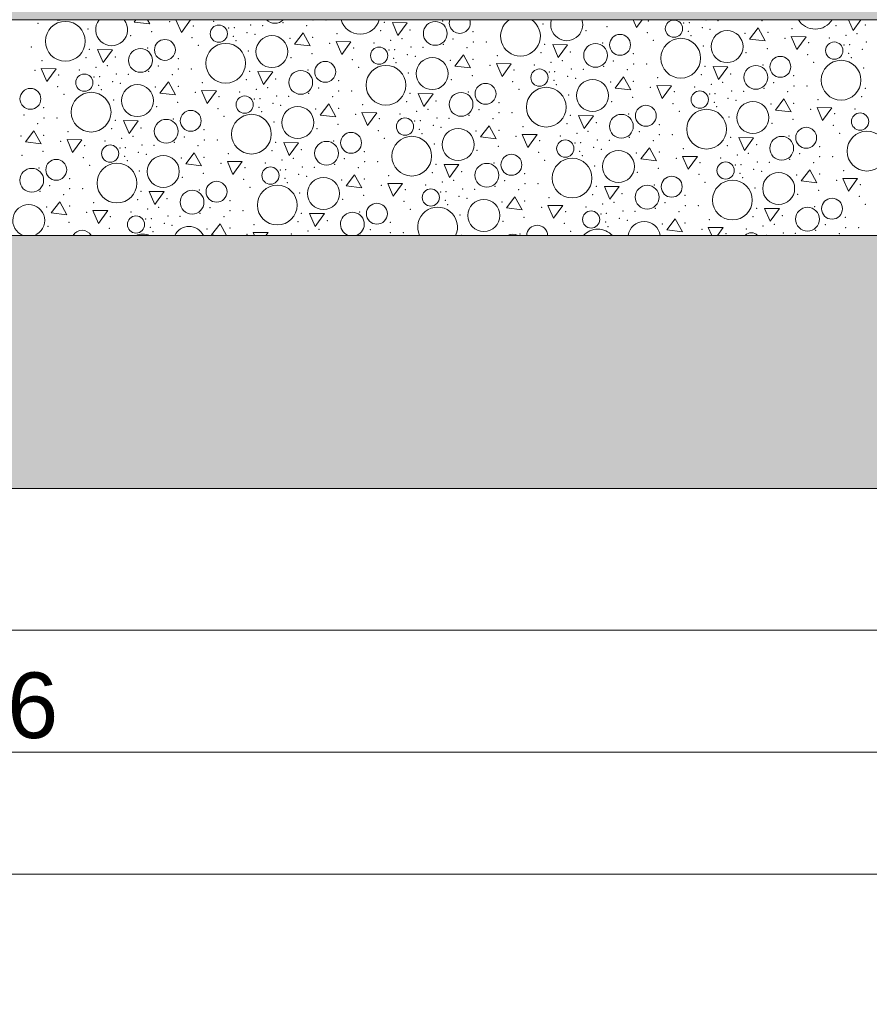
# Model space of a CAD drawing. Header units: millimetres. Extents: x -12989 to 402831, y -50461 to 30884.
# Tile 137 of 175: x 395751 to 397564, y -48360 to -46260. Entities that reach past the tile are written whole.
import ezdxf

# ---------------------------------------------------------------- set-up
doc = ezdxf.new("R2010")
doc.units = ezdxf.units.MM
doc.header["$MEASUREMENT"] = 0
doc.linetypes.add('Wipeout_Contour', pattern=[1000, 0, -1000])
doc.layers.add('A__STROPY', color=7, linetype='Continuous')
doc.layers.add('Nowe_A_WYM', color=7, linetype='Continuous')
doc.layers.add('A__STROPY_Nr_pióra__173', color=7, linetype='Continuous', lineweight=5, true_color=0x6a6a6a)
doc.layers.add('A__STROPY_Nr_pióra__178', color=7, linetype='Continuous', lineweight=5, true_color=0x6a6a6a)
for name, color, linetype, lineweight in [('A__STROPY_Nr_pióra__49', 7, 'Continuous', 15), ('A__STROPY_Nr_pióra__69', 7, 'Continuous', 13), ('Nowe_A_WYM_Nr_pióra__1', 7, 'Continuous', 13), ('Nowe_A_WYM_Nr_pióra__45', 7, 'Continuous', 15), ('Nowe_A_WYM_Nr_pióra__85', 7, 'Continuous', 13)]:
    doc.layers.add(name, color=color, linetype=linetype, lineweight=lineweight)
doc.styles.add('STYL_AUTOMATYCZNY_4', font='arial.ttf')
doc.dimstyles.new('STYL_AUTOMATYCZNY__1', dxfattribs={"dimtxt": 139.999998, "dimasz": 57, "dimexe": 0.18, "dimexo": 0.0625, "dimgap": 0, "dimtad": 1, "dimtih": 1, "dimtoh": 1, "dimdec": 0, "dimlfac": 0.1, "dimzin": 0, "dimdsep": 46, "dimtxsty": 'STYL_AUTOMATYCZNY_4', "dimblk": 'ARROWHEAD_6', "dimblk1": 'ARROWHEAD_6', "dimblk2": 'ARROWHEAD_6', "dimcen": 0.09, "dimse1": 1, "dimse2": 1, "dimclrd": 7, "dimclre": 7, "dimclrt": 7, "dimadec": 0, "dimazin": 0, "dimtfac": 1, "dimtdec": 4, "dimtmove": 0, "dimatfit": 3, "dimfxl": 0, "dimtolj": 1, "dimtzin": 0, "dimarcsym": 0})

# ---------------------------------------------------------------- blocks, each defined once
blk = doc.blocks.new('*X191', base_point=(362576.7, -45960.6))
at = {"layer": 'A__STROPY_Nr_pióra__178', "color": 251, "linetype": 'Continuous', "lineweight": 5, "true_color": 0x6a6a6a}
for p, q in [((395999.4, -46260.6), (395995.7, -46265.5)), ((395995.7, -46265.5), (396028.9, -46269.5)), ((396028.9, -46269.5), (396024.1, -46260.6)), ((396084.5, -46260.6), (396096.3, -46287.7)), ((396096.3, -46287.7), (396115.9, -46260.6)), ((397060.1, -46260.6), (397067.2, -46277)), ((397067.2, -46277), (397079, -46260.6)), ((397519.4, -46260.6), (397529.3, -46283.4)), ((397529.3, -46283.4), (397545.8, -46260.6)), ((396546.5, -46266.6), (396558.4, -46294.1)), ((396578.1, -46266.9), (396546.5, -46266.6)), ((396558.4, -46294.1), (396578.1, -46266.9)), ((397326.7, -46277.9), (397308.5, -46301.7)), ((397341.8, -46305.6), (397326.7, -46277.9)), ((396355.8, -46288.6), (396337.6, -46312.4)), ((396370.9, -46316.3), (396355.8, -46288.6)), ((396426.3, -46307.1), (396438.3, -46334.5)), ((396457.9, -46307.4), (396426.3, -46307.1)), ((396438.3, -46334.5), (396457.9, -46307.4)), ((397308.5, -46301.7), (397341.8, -46305.6)), ((397397.2, -46296.4), (397409.2, -46323.8)), ((397428.8, -46296.7), (397397.2, -46296.4)), ((397409.2, -46323.8), (397428.8, -46296.7)), ((395917.6, -46324.2), (395929.5, -46351.7)), ((395949.2, -46324.5), (395917.6, -46324.2)), ((395929.5, -46351.7), (395949.2, -46324.5)), ((396337.6, -46312.4), (396370.9, -46316.3)), ((396888.5, -46313.5), (396900.4, -46340.9)), ((396920.1, -46313.8), (396888.5, -46313.5)), ((396900.4, -46340.9), (396920.1, -46313.8)), ((396697.8, -46335.4), (396679.6, -46359.2)), ((396712.9, -46363.2), (396697.8, -46335.4)), ((395797.4, -46364.7), (395809.4, -46392.1)), ((395829, -46365), (395797.4, -46364.7)), ((395809.4, -46392.1), (395829, -46365)), ((396679.6, -46359.2), (396712.9, -46363.2)), ((396768.3, -46353.9), (396780.3, -46381.4)), ((396799.9, -46354.3), (396768.3, -46353.9)), ((396780.3, -46381.4), (396799.9, -46354.3)), ((397230.4, -46360.4), (397242.4, -46387.8)), ((397262.1, -46360.7), (397230.4, -46360.4)), ((397242.4, -46387.8), (397262.1, -46360.7)), ((396259.6, -46371.1), (396271.5, -46398.5)), ((396291.2, -46371.4), (396259.6, -46371.1)), ((396271.5, -46398.5), (396291.2, -46371.4)), ((397039.8, -46382.3), (397021.6, -46406.1)), ((397054.9, -46410), (397039.8, -46382.3)), ((396068.9, -46393), (396050.7, -46416.8)), ((396084, -46420.8), (396068.9, -46393)), ((396139.4, -46411.5), (396151.3, -46439)), ((396171, -46411.8), (396139.4, -46411.5)), ((396151.3, -46439), (396171, -46411.8)), ((397021.6, -46406.1), (397054.9, -46410)), ((397110.3, -46400.8), (397122.2, -46428.2)), ((397141.9, -46401.1), (397110.3, -46400.8)), ((397122.2, -46428.2), (397141.9, -46401.1)), ((396050.7, -46416.8), (396084, -46420.8)), ((396601.5, -46417.9), (396613.5, -46445.4)), ((396633.2, -46418.2), (396601.5, -46417.9)), ((396613.5, -46445.4), (396633.2, -46418.2)), ((397381.7, -46429.1), (397363.6, -46453)), ((397396.9, -46456.9), (397381.7, -46429.1)), ((396410.8, -46439.9), (396392.7, -46463.7)), ((396426, -46467.6), (396410.8, -46439.9)), ((397363.6, -46453), (397396.9, -46456.9)), ((397452.3, -46447.7), (397464.2, -46475.1)), ((397483.9, -46448), (397452.3, -46447.7)), ((397464.2, -46475.1), (397483.9, -46448)), ((395972.6, -46475.5), (395984.6, -46502.9)), ((396004.3, -46475.8), (395972.6, -46475.5)), ((396392.7, -46463.7), (396426, -46467.6)), ((396481.4, -46458.4), (396493.3, -46485.8)), ((396513, -46458.7), (396481.4, -46458.4)), ((396493.3, -46485.8), (396513, -46458.7)), ((396943.5, -46464.8), (396955.5, -46492.2)), ((396975.2, -46465.1), (396943.5, -46464.8)), ((396955.5, -46492.2), (396975.2, -46465.1)), ((395984.6, -46502.9), (396004.3, -46475.8)), ((396752.8, -46486.7), (396734.7, -46510.5)), ((396768, -46514.5), (396752.8, -46486.7)), ((395781.9, -46497.4), (395763.8, -46521.2)), ((395797.1, -46525.2), (395781.9, -46497.4)), ((395852.5, -46515.9), (395864.4, -46543.4)), ((395884.1, -46516.3), (395852.5, -46515.9)), ((395864.4, -46543.4), (395884.1, -46516.3)), ((396734.7, -46510.5), (396768, -46514.5)), ((396823.4, -46505.2), (396835.3, -46532.7)), ((396855, -46505.5), (396823.4, -46505.2)), ((396835.3, -46532.7), (396855, -46505.5)), ((397285.5, -46511.6), (397297.5, -46539.1)), ((397317.1, -46512), (397285.5, -46511.6)), ((397297.5, -46539.1), (397317.1, -46512)), ((395763.8, -46521.2), (395797.1, -46525.2)), ((396314.6, -46522.4), (396326.6, -46549.8)), ((396346.2, -46522.7), (396314.6, -46522.4)), ((396326.6, -46549.8), (396346.2, -46522.7)), ((397094.8, -46533.6), (397076.7, -46557.4)), ((397110, -46561.3), (397094.8, -46533.6)), ((396123.9, -46544.3), (396105.8, -46568.1)), ((396139.1, -46572), (396123.9, -46544.3)), ((397076.7, -46557.4), (397110, -46561.3)), ((397165.4, -46552.1), (397177.3, -46579.5)), ((397197, -46552.4), (397165.4, -46552.1)), ((397177.3, -46579.5), (397197, -46552.4)), ((396105.8, -46568.1), (396139.1, -46572)), ((396194.5, -46562.8), (396206.4, -46590.3)), ((396226.1, -46563.1), (396194.5, -46562.8)), ((396206.4, -46590.3), (396226.1, -46563.1)), ((396656.6, -46569.2), (396668.5, -46596.7)), ((396688.2, -46569.5), (396656.6, -46569.2)), ((396668.5, -46596.7), (396688.2, -46569.5)), ((397436.8, -46580.4), (397418.7, -46604.2)), ((397452, -46608.2), (397436.8, -46580.4)), ((396465.9, -46591.1), (396447.8, -46615)), ((396481.1, -46618.9), (396465.9, -46591.1)), ((397507.3, -46599), (397519.3, -46626.4)), ((397539, -46599.3), (397507.3, -46599)), ((397519.3, -46626.4), (397539, -46599.3)), ((396447.8, -46615), (396481.1, -46618.9)), ((396536.5, -46609.7), (396548.4, -46637.1)), ((396568.1, -46610), (396536.5, -46609.7)), ((396548.4, -46637.1), (396568.1, -46610)), ((396998.6, -46616.1), (397010.5, -46643.5)), ((397030.2, -46616.4), (396998.6, -46616.1)), ((397010.5, -46643.5), (397030.2, -46616.4)), ((397418.7, -46604.2), (397452, -46608.2)), ((396027.7, -46626.8), (396039.6, -46654.2)), ((396059.3, -46627.1), (396027.7, -46626.8)), ((396039.6, -46654.2), (396059.3, -46627.1)), ((396807.9, -46638), (396789.8, -46661.8)), ((396823.1, -46665.8), (396807.9, -46638)), ((395837, -46648.7), (395818.9, -46672.5)), ((395852.2, -46676.5), (395837, -46648.7)), ((396789.8, -46661.8), (396823.1, -46665.8)), ((396878.4, -46656.5), (396890.4, -46684)), ((396910.1, -46656.8), (396878.4, -46656.5)), ((396890.4, -46684), (396910.1, -46656.8)), ((397340.6, -46662.9), (397352.5, -46690.4)), ((397372.2, -46663.2), (397340.6, -46662.9)), ((397352.5, -46690.4), (397372.2, -46663.2)), ((395818.9, -46672.5), (395852.2, -46676.5)), ((395907.5, -46667.2), (395919.5, -46694.7)), ((395939.2, -46667.5), (395907.5, -46667.2)), ((395919.5, -46694.7), (395939.2, -46667.5)), ((396369.7, -46673.6), (396381.6, -46701.1)), ((396401.3, -46674), (396369.7, -46673.6)), ((396381.6, -46701.1), (396401.3, -46674)), ((397149.9, -46684.9), (397131.8, -46708.7)), ((397165, -46712.6), (397149.9, -46684.9)), ((396179, -46695.6), (396160.9, -46719.4)), ((396192.6, -46720.6), (396179, -46695.6)), ((397220.4, -46703.4), (397227.9, -46720.6)), ((397252, -46703.7), (397220.4, -46703.4)), ((397239.8, -46720.6), (397252, -46703.7)), ((396160.9, -46719.4), (396171, -46720.6)), ((396249.5, -46714.1), (396252.4, -46720.6)), ((396281.2, -46714.4), (396249.5, -46714.1)), ((396276.7, -46720.6), (396281.2, -46714.4)), ((396711.7, -46720.5), (396711.7, -46720.6)), ((396720.2, -46720.6), (396711.7, -46720.5)), ((397131.8, -46708.7), (397165, -46712.6))]:
    blk.add_line(p, q, dxfattribs=at)
for centre, radius in [((395848.8, -46306.4), 42.4), ((396637.9, -46289.6), 25.4), ((397147.1, -46279.5), 18.4), ((396176.2, -46290.2), 18.4), ((397260.4, -46317.8), 34.1), ((396061.2, -46324.8), 22.3), ((396289.5, -46328.5), 34.1), ((397032.1, -46314), 22.3), ((397161.6, -46342.5), 42.4), ((396009, -46347.1), 25.4), ((396190.8, -46353.2), 42.4), ((396518.2, -46337), 18.4), ((396979.9, -46336.4), 25.4), ((397489.1, -46326.3), 18.4), ((396403.2, -46371.6), 22.3), ((396631.5, -46375.4), 34.1), ((397374.1, -46360.9), 22.3), ((397503.6, -46389.4), 42.4), ((396350.9, -46394), 25.4), ((396532.7, -46400.1), 42.4), ((396860.2, -46383.9), 18.4), ((397321.8, -46383.3), 25.4), ((395889.3, -46394.6), 18.4), ((396973.5, -46422.2), 34.1), ((395774.3, -46429.2), 22.3), ((396002.6, -46433), 34.1), ((396745.2, -46418.5), 22.3), ((396874.7, -46446.9), 42.4), ((397202.2, -46430.8), 18.4), ((395903.8, -46457.6), 42.4), ((396231.3, -46441.5), 18.4), ((396692.9, -46440.9), 25.4), ((396116.3, -46476), 22.3), ((396344.6, -46479.8), 34.1), ((397087.2, -46465.3), 22.3), ((397216.7, -46493.8), 42.4), ((397315.5, -46469.1), 34.1), ((396064, -46498.4), 25.4), ((396245.8, -46504.5), 42.4), ((396573.3, -46488.3), 18.4), ((397034.9, -46487.7), 25.4), ((397544.2, -46477.6), 18.4), ((396686.6, -46526.7), 34.1), ((397429.2, -46512.2), 22.3), ((396458.3, -46522.9), 22.3), ((396587.8, -46551.4), 42.4), ((396915.3, -46535.2), 18.4), ((397376.9, -46534.6), 25.4), ((397558.7, -46540.7), 42.4), ((395944.4, -46545.9), 18.4), ((396406, -46545.3), 25.4), ((395829.4, -46580.5), 22.3), ((396057.7, -46584.2), 34.1), ((396800.3, -46569.8), 22.3), ((396929.8, -46598.2), 42.4), ((397028.6, -46573.5), 34.1), ((395777.1, -46602.9), 25.4), ((395958.9, -46608.9), 42.4), ((396286.4, -46592.8), 18.4), ((396748, -46592.2), 25.4), ((397257.3, -46582), 18.4), ((396399.6, -46631.1), 34.1), ((397142.3, -46616.6), 22.3), ((397370.5, -46620.4), 34.1), ((396171.4, -46627.3), 22.3), ((396300.9, -46655.8), 42.4), ((396628.4, -46639.6), 18.4), ((397090, -46639), 25.4), ((397271.8, -46645.1), 42.4), ((396119.1, -46649.7), 25.4), ((397484.3, -46663.5), 22.3), ((396513.4, -46674.2), 22.3), ((396741.6, -46678), 34.1), ((397432, -46685.9), 25.4), ((395999.5, -46697.2), 18.4), ((396970.4, -46686.5), 18.4)]:
    blk.add_circle(centre, radius, dxfattribs=at)
for centre, radius, start, end in [((395834.3, -46243.3), 18.4, 249.8468, 290.1532), ((395947.5, -46281.7), 34.1, 141.8668, 38.1332), ((396295.9, -46242.7), 25.4, 224.6574, 315.3426), ((396477.7, -46248.8), 42.4, 196.1491, 343.8509), ((396690.2, -46267.2), 22.3, 162.8133, 17.1867), ((396819.7, -46295.6), 42.4, 124.3289, 55.6711), ((396918.4, -46271), 34.1, 162.3256, 17.6744), ((397448.6, -46238.1), 42.4, 212.0392, 327.9608), ((395770.7, -46688.7), 34.1, 290.7451, 249.2549), ((396642.9, -46702.7), 42.4, 335.0065, 204.9935), ((396461.1, -46696.6), 25.4, 289.3013, 250.6987), ((396112.7, -46735.5), 34.1, 25.9709, 154.0291), ((396855.3, -46721.1), 22.3, 1.191, 178.809), ((397083.6, -46724.8), 34.1, 7.1248, 172.8752), ((395884.5, -46731.8), 22.3, 30.062, 149.938), ((396014, -46760.2), 42.4, 69.0346, 110.9654), ((396803.1, -46743.4), 25.4, 63.9469, 116.0531), ((396984.9, -46749.5), 42.4, 42.9559, 137.0441), ((397312.3, -46733.3), 18.4, 43.8646, 136.1354)]:
    blk.add_arc(centre, radius, start, end, dxfattribs=at)
for p in [(396071, -46264.2), (396165.5, -46263.5), (396377, -46260.9), (396404.8, -46260.9), (396653.4, -46263.2), (397092.6, -46262.8), (397215.2, -46261.3), (397240.8, -46262.1), (397334.6, -46262.6), (395790.5, -46268.3), (395896.8, -46280.5), (396033.1, -46285.7), (396121.7, -46273.6), (396197.1, -46278.3), (396209, -46277.4), (396244.3, -46272), (396269.9, -46272.8), (396313.2, -46266.4), (396363.8, -46273.3), (396521.6, -46284.1), (396529.2, -46266.2), (396584.3, -46282.2), (396584.3, -46282.2), (396718.6, -46285.9), (396867.7, -46269.7), (396959.2, -46283.6), (397004, -46274.9), (397168, -46267.6), (397177.8, -46285.2), (397179.9, -46266.7), (397207.4, -46277), (397224.2, -46281), (397399.1, -46279.6), (397492.5, -46273.3), (397555.2, -46271.5), (397555.2, -46271.5), (395988.3, -46294.3), (396119.3, -46298.6), (396207, -46295.9), (396212.6, -46305.3), (396236.5, -46287.7), (396253.3, -46291.7), (396328, -46299.8), (396376.6, -46297.8), (396428.2, -46290.3), (396543, -46304.2), (396567, -46300.5), (396676.1, -46301.3), (396718.9, -46307.7), (396746.8, -46307.7), (397090.2, -46287.9), (397103.4, -46304.5), (397183.4, -46294.6), (397298.9, -46289.1), (397347.5, -46287.1), (397383.8, -46300.4), (397478.4, -46299.7), (397513.9, -46293.5), (397537.9, -46289.8), (395775.9, -46318.4), (395900.3, -46323.8), (396024.4, -46320.8), (396132.5, -46315.2), (396238.8, -46327.3), (396412.9, -46311.1), (396463.7, -46320.4), (396507.5, -46310.4), (396539.1, -46325.2), (396551, -46324.2), (396586.3, -46318.8), (396611.9, -46319.6), (396655.1, -46313.2), (396705.7, -46320.1), (396871.2, -46313.1), (396995.3, -46310.1), (397209.7, -46316.6), (397346, -46321.8), (397434.6, -46309.7), (397510, -46314.4), (397521.9, -46313.5), (397549.3, -46323.9), (397557.2, -46308.1), (395799.3, -46347.9), (395892.7, -46341.6), (395955.3, -46339.8), (395955.3, -46339.8), (396089.7, -46343.4), (396330.2, -46341.2), (396375.1, -46332.5), (396461.3, -46345.4), (396548.9, -46342.8), (396578.5, -46334.6), (396595.3, -46338.5), (396670, -46346.7), (396718.6, -46344.7), (396770.2, -46337.2), (396863.6, -46330.9), (396909, -46347.4), (396926.2, -46329.1), (396926.2, -46329.1), (397018.1, -46348.2), (397060.6, -46332.7), (397301.1, -46330.4), (397432.2, -46334.7), (397519.8, -46332.1), (397525.4, -46341.5), (395784, -46368.6), (395878.6, -46368), (395914.1, -46361.8), (395938.1, -46358.1), (396047.2, -46358.9), (396090, -46365.3), (396117.9, -46365.3), (396242.3, -46370.7), (396366.4, -46367.7), (396474.5, -46362), (396554.5, -46352.2), (396754.9, -46357.9), (396805.7, -46367.3), (396849.5, -46357.3), (396885, -46351.1), (396928.3, -46365.7), (396953.9, -46366.5), (396997.1, -46360.1), (397047.7, -46367), (397060.9, -46354.6), (397088.8, -46354.6), (397213.2, -46359.9), (397337.3, -46357), (397445.4, -46351.3), (397551.7, -46363.5), (395834.8, -46378), (395910.2, -46382.7), (395922, -46381.8), (395957.4, -46376.4), (395983, -46377.2), (396026.2, -46370.8), (396076.8, -46377.7), (396234.7, -46388.5), (396297.3, -46386.6), (396297.3, -46386.6), (396431.7, -46390.3), (396580.8, -46374.2), (396672.2, -46388), (396717.1, -46379.4), (396881.1, -46372), (396890.9, -46389.6), (396892.9, -46371.1), (396920.4, -46381.4), (396937.2, -46385.4), (397060.6, -46391.6), (397112.1, -46384.1), (397205.6, -46377.8), (397268.2, -46375.9), (397268.2, -46375.9), (397402.6, -46379.6), (395832.4, -46403), (395920, -46400.3), (395925.6, -46409.7), (395949.5, -46392.2), (395966.3, -46396.1), (396041.1, -46404.2), (396089.7, -46402.3), (396141.3, -46394.8), (396256.1, -46408.6), (396280.1, -46405), (396389.2, -46405.8), (396432, -46412.2), (396459.9, -46412.2), (396803.3, -46392.3), (396816.5, -46408.9), (396896.5, -46399), (397012, -46393.5), (397096.9, -46404.8), (397191.5, -46404.1), (397227, -46397.9), (397251, -46394.3), (397270.3, -46412.6), (397339.1, -46407), (397360.1, -46395), (397402.9, -46401.5), (397430.8, -46401.5), (397555.2, -46406.8), (395845.6, -46419.6), (395951.9, -46431.7), (396126, -46415.5), (396176.7, -46424.8), (396220.6, -46414.8), (396252.2, -46429.6), (396264, -46428.7), (396299.4, -46423.3), (396325, -46424.1), (396368.2, -46417.7), (396418.8, -46424.6), (396584.3, -46417.5), (396639.3, -46433.5), (396639.3, -46433.5), (396708.4, -46414.5), (396922.8, -46421), (397059.1, -46426.2), (397147.6, -46414.1), (397223.1, -46418.9), (397234.9, -46418), (397262.4, -46428.3), (397279.2, -46432.2), (397295.9, -46413.4), (397389.7, -46413.9), (397454.1, -46430.9), (397547.6, -46424.6), (395802.7, -46447.9), (396043.3, -46445.6), (396088.2, -46436.9), (396174.4, -46449.9), (396262, -46447.2), (396291.5, -46439), (396308.3, -46443), (396383, -46451.1), (396431.7, -46449.1), (396483.2, -46441.6), (396576.7, -46435.3), (396622.1, -46451.8), (396731.2, -46452.6), (396773.6, -46437.2), (397014.2, -46434.9), (397145.3, -46439.2), (397232.9, -46436.5), (397238.5, -46445.9), (397353.9, -46440.4), (397402.6, -46438.4), (397438.9, -46451.6), (397533.4, -46451), (395760.3, -46463.3), (395803.1, -46469.7), (395831, -46469.7), (395955.3, -46475.1), (396079.5, -46472.1), (396187.6, -46466.5), (396267.6, -46456.6), (396468, -46462.4), (396518.7, -46471.7), (396562.6, -46461.7), (396598.1, -46455.5), (396606, -46475.5), (396641.4, -46470.1), (396667, -46470.9), (396710.2, -46464.5), (396760.8, -46471.4), (396774, -46459), (396801.8, -46459), (396926.2, -46464.4), (397050.4, -46461.4), (397158.5, -46455.8), (397264.8, -46467.9), (397401.1, -46473.1), (397489.6, -46461), (395789.9, -46482.1), (395947.8, -46492.9), (396010.4, -46491.1), (396010.4, -46491.1), (396144.7, -46494.7), (396293.9, -46478.6), (396385.3, -46492.5), (396430.2, -46483.8), (396516.4, -46496.7), (396594.2, -46476.4), (396604, -46494.1), (396633.5, -46485.9), (396650.3, -46489.8), (396773.7, -46496), (396825.2, -46488.5), (396918.7, -46482.2), (396981.3, -46480.3), (396981.3, -46480.3), (397115.6, -46484), (397356.2, -46481.7), (397487.3, -46486), (395754.1, -46508.7), (395802.8, -46506.7), (395854.3, -46499.2), (395969.2, -46513.1), (395993.2, -46509.4), (396102.3, -46510.2), (396145.1, -46516.6), (396172.9, -46516.6), (396529.6, -46513.3), (396609.6, -46503.5), (396725, -46497.9), (396810, -46509.2), (396904.5, -46508.5), (396940.1, -46502.4), (396964, -46498.7), (396983.4, -46517), (397052.2, -46511.4), (397073.2, -46499.5), (397116, -46505.9), (397143.8, -46505.9), (397268.2, -46511.2), (397392.4, -46508.2), (397500.5, -46502.6), (395839.1, -46519.9), (395889.8, -46529.3), (395933.6, -46519.3), (395965.3, -46534), (395977.1, -46533.1), (396012.5, -46527.7), (396038.1, -46528.5), (396081.3, -46522.1), (396131.9, -46529), (396297.3, -46521.9), (396352.4, -46537.9), (396352.4, -46537.9), (396421.5, -46519), (396635.8, -46525.5), (396772.2, -46530.7), (396860.7, -46518.6), (396936.2, -46523.3), (396948, -46522.4), (396975.5, -46532.7), (396992.3, -46536.7), (397009, -46517.8), (397102.8, -46518.3), (397167.2, -46535.3), (397260.7, -46529.1), (397323.3, -46527.2), (397323.3, -46527.2), (397457.6, -46530.9), (395756.4, -46550), (395801.3, -46541.4), (395887.5, -46554.3), (395975.1, -46551.6), (396004.6, -46543.4), (396021.4, -46547.4), (396096.1, -46555.5), (396144.8, -46553.6), (396196.3, -46546.1), (396289.8, -46539.8), (396335.1, -46556.3), (396444.3, -46557.1), (396486.7, -46541.6), (396727.3, -46539.3), (396858.4, -46543.6), (396946, -46540.9), (396951.6, -46550.3), (397067, -46544.8), (397115.7, -46542.9), (397152, -46556.1), (397246.5, -46555.4), (397282.1, -46549.2), (397306, -46545.6), (397394.2, -46558.3), (397415.2, -46546.3), (397458, -46552.8), (397485.8, -46552.7), (395792.6, -46576.5), (395900.7, -46570.9), (395980.7, -46561), (396181.1, -46566.8), (396231.8, -46576.1), (396275.6, -46566.1), (396311.2, -46559.9), (396319.1, -46580), (396354.4, -46574.6), (396380.1, -46575.4), (396423.3, -46569), (396473.9, -46575.9), (396487.1, -46563.5), (396514.9, -46563.5), (396639.3, -46568.8), (396763.5, -46565.8), (396871.6, -46560.2), (396977.8, -46572.3), (397114.1, -46577.5), (397202.7, -46565.4), (397278.2, -46570.2), (397290, -46569.3), (397317.5, -46579.6), (397325.3, -46563.8), (397350.9, -46564.6), (397444.8, -46565.2), (395857.8, -46599.2), (396006.9, -46583), (396098.4, -46596.9), (396143.2, -46588.2), (396229.5, -46601.2), (396307.3, -46580.9), (396317.1, -46598.5), (396346.6, -46590.3), (396363.4, -46594.2), (396486.7, -46600.4), (396538.3, -46592.9), (396631.8, -46586.6), (396694.4, -46584.8), (396694.4, -46584.8), (396828.7, -46588.5), (397069.3, -46586.2), (397200.4, -46590.4), (397288, -46587.8), (397293.6, -46597.2), (397334.3, -46583.5), (397409, -46591.7), (397457.6, -46589.7), (397509.2, -46582.2), (395815.3, -46614.6), (395858.2, -46621), (395886, -46621), (396242.7, -46617.8), (396322.7, -46607.9), (396438.1, -46602.4), (396523.1, -46613.6), (396617.6, -46613), (396653.2, -46606.8), (396677.1, -46603.1), (396696.4, -46621.4), (396722, -46622.2), (396765.3, -46615.8), (396786.2, -46603.9), (396815.9, -46622.7), (396829.1, -46610.3), (396856.9, -46610.3), (396981.3, -46615.7), (397105.5, -46612.7), (397213.6, -46607.1), (397319.8, -46619.2), (397494, -46602.9), (397544.7, -46612.3), (395794.4, -46626.5), (395845, -46633.4), (396010.4, -46626.4), (396065.5, -46642.4), (396065.5, -46642.4), (396134.6, -46623.4), (396348.9, -46629.9), (396440.4, -46643.7), (396485.2, -46635.1), (396573.8, -46623), (396649.3, -46627.7), (396661.1, -46626.8), (396688.6, -46637.2), (396705.4, -46641.1), (396880.3, -46639.8), (396973.7, -46633.5), (397036.4, -46631.6), (397036.4, -46631.6), (397170.7, -46635.3), (397411.3, -46633), (397456.1, -46624.4), (397542.3, -46637.3), (395809.2, -46660), (395857.8, -46658), (395909.4, -46650.5), (396002.9, -46644.2), (396024.2, -46664.4), (396048.2, -46660.7), (396157.3, -46661.5), (396199.8, -46646), (396571.4, -46648), (396584.7, -46664.6), (396659.1, -46645.4), (396664.7, -46654.8), (396780.1, -46649.2), (396828.7, -46647.3), (396865.1, -46660.5), (396959.6, -46659.8), (396995.1, -46653.7), (397019.1, -46650), (397107.3, -46662.7), (397128.2, -46650.8), (397171.1, -46657.2), (397198.9, -46657.2), (397323.3, -46662.5), (397447.5, -46659.5), (397555.6, -46653.9), (395894.2, -46671.2), (395944.9, -46680.6), (395988.7, -46670.6), (396020.4, -46685.3), (396032.2, -46684.4), (396067.5, -46679), (396093.1, -46679.8), (396136.4, -46673.4), (396187, -46680.3), (396200.2, -46667.9), (396228, -46667.9), (396352.4, -46673.2), (396476.6, -46670.3), (396690.9, -46676.8), (396827.2, -46682), (396915.8, -46669.9), (396991.3, -46674.6), (397003.1, -46673.7), (397030.6, -46684), (397038.4, -46668.3), (397064, -46669.1), (397157.9, -46669.6), (397315.7, -46680.4), (397378.4, -46678.5), (397378.4, -46678.5), (397512.7, -46682.2), (395811.5, -46701.3), (395856.3, -46692.7), (395942.5, -46705.6), (396030.2, -46702.9), (396059.7, -46694.7), (396076.5, -46698.7), (396199.8, -46704.9), (396251.4, -46697.3), (396344.8, -46691.1), (396407.5, -46689.2), (396407.5, -46689.2), (396541.8, -46692.9), (396782.4, -46690.6), (396913.4, -46694.9), (397001.1, -46692.2), (397006.7, -46701.6), (397047.4, -46688), (397122.1, -46696.1), (397170.7, -46694.1), (397222.3, -46686.6), (397301.6, -46706.7), (397337.1, -46700.5), (397361.1, -46696.8), (397470.2, -46697.6), (397513.1, -46704), (397540.9, -46704), (396035.8, -46712.3), (396151.2, -46706.8), (396236.1, -46718.1), (396330.7, -46717.4), (396366.2, -46711.2), (396390.2, -46707.6), (396478.4, -46720.3), (396499.3, -46708.3), (396542.2, -46714.8), (396570, -46714.7), (396694.4, -46720.1), (396818.5, -46717.1), (396926.6, -46711.5), (397207, -46707.4), (397257.8, -46716.7), (397345.1, -46720.5), (397380.4, -46715.1), (397406, -46715.9), (397449.2, -46709.5), (397499.8, -46716.4)]:
    blk.add_point(p, dxfattribs=at)
blk = doc.blocks.new('ElemPrzekroju_175_1', base_point=(362576.7, -45960.6))
at = {"color": 254, "linetype": 'Wipeout_Contour', "lineweight": 0, "ltscale": 1533413.819197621}
blk.add_wipeout([(362356.7, -46160.6), (362356.7, -46260.6), (398746.7, -46260.6), (398746.7, -46160.6)], dxfattribs=at).dxf.layer = 'A__STROPY'
at = {"color": 254, "linetype": 'Wipeout_Contour', "lineweight": 0, "ltscale": 1533794.246621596}
blk.add_wipeout([(398746.7, -46720.6), (362356.7, -46720.6), (362356.7, -47260.6), (398746.7, -47260.6)], dxfattribs=at).dxf.layer = 'A__STROPY'
at = {"layer": 'A__STROPY_Nr_pióra__173', "linetype": 'Continuous', "lineweight": 5, "true_color": 0x6a6a6a}
h = blk.add_hatch(dxfattribs=at)
h.set_pattern_fill('Grunt_0001', color=251, style=0, pattern_type=2)
h.set_pattern_definition([(45, (362576.75, -45960.59), (-95.4594, 95.4594), []), (45, (362544.93, -45928.77), (-190.9188, 190.9188), []), (45, (362513.1, -45896.95), (-190.9188, 190.9188), []), (135, (362481.29, -45865.132), (31.819805, 31.819805), [135, -135])])
h.paths.add_polyline_path([(398746.7, -46720.6), (362356.7, -46720.6), (362356.7, -47260.6), (398746.7, -47260.6)])
at = {"layer": 'A__STROPY_Nr_pióra__178', "linetype": 'Continuous', "lineweight": 5, "true_color": 0x6a6a6a}
h = blk.add_hatch(dxfattribs=at)
h.set_pattern_fill('Chudy_beton_B15_I_WSC_0001', color=251, style=0, pattern_type=2)
h.set_pattern_definition([(0, (362576.75, -45960.6), (0, 233.8269), [14.625, -120.375]), (0, (362644.25, -45843.68), (0, 233.8269), [14.625, -120.375]), (60, (362576.75, -45960.6), (-202.5, 116.9134), [14.625, -120.375]), (60, (362711.75, -45960.6), (-202.5, 116.9134), [14.625, -120.375]), (120, (362591.37, -45960.6), (202.5, 116.9134), [14.625, -120.375]), (120, (362726.37, -45960.6), (202.5, 116.9134), [14.625, -120.375]), (0, (362576.75, -45938.09), (0, 45), [0, -45, 0, -67.5]), (45, (362599.25, -45938.09), (-31.819805, 31.819805), [0, -33.75, 0, -56.25])])
h.paths.add_polyline_path([(362356.7, -46160.6), (362356.7, -46260.6), (398746.7, -46260.6), (398746.7, -46160.6)])
at = {"layer": 'A__STROPY_Nr_pióra__69', "color": 7, "linetype": 'Continuous', "lineweight": 13}
blk.add_line((398746.7, -47260.6), (362356.7, -47260.6), dxfattribs=at)
at = {"color": 254, "linetype": 'Wipeout_Contour', "lineweight": 0, "ltscale": 1533549.791415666}
blk.add_wipeout([(362356.7, -46720.6), (398746.7, -46720.6), (398746.7, -46260.6), (362356.7, -46260.6)], dxfattribs=at).dxf.layer = 'A__STROPY'
at = {"layer": 'A__STROPY_Nr_pióra__49', "color": 7, "linetype": 'Continuous', "lineweight": 15}
for p, q in [((398746.7, -46260.6), (362356.7, -46260.6)), ((398746.7, -46720.6), (362356.7, -46720.6))]:
    blk.add_line(p, q, dxfattribs=at)
at = {"layer": 'A__STROPY', "lineweight": 0}
blk.add_blockref('*X191', (362576.7, -45960.6), dxfattribs=at)
blk = doc.blocks.new('*D346', base_point=(362576.7, -45960.6))
at = {"layer": 'Nowe_A_WYM_Nr_pióra__45', "color": 7, "linetype": 'Continuous', "lineweight": 15}
for p, q in [((362206.7, -47532.6), (362146.7, -47592.6)), ((362386.7, -47532.6), (362326.7, -47592.6))]:
    blk.add_line(p, q, dxfattribs=at)
at = {"layer": 'Nowe_A_WYM_Nr_pióra__85', "color": 7, "linetype": 'Continuous', "lineweight": 13}
for p, q in [((362356.7, -47618.8), (362356.7, -47506.3)), ((362176.7, -47562.6), (362356.7, -47562.6)), ((362356.7, -47562.6), (398746.7, -47562.6))]:
    blk.add_line(p, q, dxfattribs=at)
blk = doc.blocks.new('ARROWHEAD_6')
at = {"color": 0, "linetype": 'Continuous', "lineweight": 0}
for p, q in [((-0.5, -0.5), (0.5, 0.5)), ((0, 0), (-1, 0))]:
    blk.add_line(p, q, dxfattribs=at)
blk = doc.blocks.new('*D347', base_point=(362576.7, -45960.6))
at = {"layer": 'Nowe_A_WYM_Nr_pióra__45', "color": 7, "linetype": 'Continuous', "lineweight": 15}
for p, q in [((362386.7, -47532.6), (362326.7, -47592.6)), ((398776.7, -47532.6), (398716.7, -47592.6))]:
    blk.add_line(p, q, dxfattribs=at)
at = {"layer": 'Nowe_A_WYM_Nr_pióra__85', "color": 7, "linetype": 'Continuous', "lineweight": 13}
for p, q in [((398746.7, -47618.8), (398746.7, -47506.3)), ((362356.7, -47562.6), (398746.7, -47562.6))]:
    blk.add_line(p, q, dxfattribs=at)
at = {"layer": 'Nowe_A_WYM_Nr_pióra__1', "color": 7, "lineweight": 13, "char_height": 140, "attachment_point": 7, "style": 'STYL_AUTOMATYCZNY_4'}
for s, insert in [('\\A1;{\\pql;\\fArial|b0|i0|c238|p0;\\W1.000000;18}', (362386.7, -47534.6)), ('\\A1;{\\pql;\\fArial|b0|i0|c238|p0;\\W1.000000;3\xa0639}', (380311.5, -47534.6)), ('\\A1;{\\pql;\\fArial|b0|i0|c238|p0;\\W1.000000;18}', (398503.2, -47534.6))]:
    blk.add_mtext(s, dxfattribs=dict(at, insert=insert))
blk = doc.blocks.new('*D356', base_point=(362576.7, -45960.6))
at = {"layer": 'Nowe_A_WYM_Nr_pióra__45', "color": 7, "linetype": 'Continuous', "lineweight": 15}
for p, q in [((392773.4, -47792.6), (392713.4, -47852.6)), ((398835.1, -47792.6), (398775.1, -47852.6))]:
    blk.add_line(p, q, dxfattribs=at)
at = {"layer": 'Nowe_A_WYM_Nr_pióra__85', "color": 7, "linetype": 'Continuous', "lineweight": 13}
for p, q in [((392743.4, -47878.8), (392743.4, -47766.3)), ((398805.1, -47878.8), (398805.1, -47766.3)), ((392743.4, -47822.6), (398805.1, -47822.6))]:
    blk.add_line(p, q, dxfattribs=at)
at = {"layer": 'Nowe_A_WYM_Nr_pióra__1', "color": 7, "lineweight": 13, "char_height": 140, "attachment_point": 7, "style": 'STYL_AUTOMATYCZNY_4'}
for s, insert in [('\\A1;{\\pql;\\fArial|b0|i0|c238|p0;\\W1.000000;606}', (395507.3, -47794.6)), ('\\A1;{\\pql;\\fArial|b0|i0|c238|p0;\\W1.000000;22}', (398561.5, -47794.6))]:
    blk.add_mtext(s, dxfattribs=dict(at, insert=insert))
blk = doc.blocks.new('*D358', base_point=(362576.7, -45960.6))
at = {"layer": 'Nowe_A_WYM_Nr_pióra__45', "color": 7, "linetype": 'Continuous', "lineweight": 15}
for p, q in [((362106.7, -48052.6), (362046.7, -48112.6)), ((398996.7, -48112.6), (399056.7, -48052.6))]:
    blk.add_line(p, q, dxfattribs=at)
at = {"layer": 'Nowe_A_WYM_Nr_pióra__85', "color": 7, "linetype": 'Continuous', "lineweight": 13}
for p, q in [((362076.7, -48138.8), (362076.7, -48026.3)), ((399026.7, -48138.8), (399026.7, -48026.3)), ((362031.7, -48082.6), (362076.7, -48082.6)), ((362076.7, -48082.6), (399026.7, -48082.6)), ((399026.7, -48082.6), (399071.7, -48082.6))]:
    blk.add_line(p, q, dxfattribs=at)
at = {"layer": 'Nowe_A_WYM_Nr_pióra__1', "color": 7, "lineweight": 13, "insert": (380311.5, -48054.6), "char_height": 140, "attachment_point": 7, "style": 'STYL_AUTOMATYCZNY_4'}
blk.add_mtext('\\A1;{\\pql;\\fArial|b0|i0|c238|p0;\\W1.000000;3\xa0695}', dxfattribs=at)

msp = doc.modelspace()

# ---------------------------------------------------------------- block references
at = {"layer": 'A__STROPY', "lineweight": 0}
msp.add_blockref('ElemPrzekroju_175_1', (362576.7, -45960.6), dxfattribs=at)

# ---------------------------------------------------------------- dimensions: what is measured, and where the dimension line sits
at = {"layer": 'Nowe_A_WYM', "color": 7, "linetype": 'Continuous', "lineweight": 13}
dim = msp.add_linear_dim(base=(398805.1, -47822.6), p1=(392743.4, -48610.7), p2=(398805.1, -49960.6), dimstyle='STYL_AUTOMATYCZNY__1', dxfattribs=at)
dim.commit()
dim.dimension.update_dxf_attribs({"geometry": '*D356', "text_midpoint": (395667.1, -47724.6), "dimtype": 160})

# ---------------------------------------------------------------- next in the draw order: dimensions: what is measured, and where the dimension line sits
for base, p1, p2, picture, middle in [((399026.7, -48082.6), (362076.7, -46860.6), (399026.7, -46860.6), '*D358', (380551.7, -47984.6)), ((362356.7, -47562.6), (362176.7, -46860.6), (362356.7, -46860.6), '*D346', (362493.3, -47464.6)), ((398746.7, -47562.6), (362356.7, -46860.6), (398746.7, -46860.6), '*D347', (380551.7, -47464.6))]:
    dim = msp.add_linear_dim(base=base, p1=p1, p2=p2, dimstyle='STYL_AUTOMATYCZNY__1', dxfattribs=at)
    dim.commit()
    dim.dimension.update_dxf_attribs({"geometry": picture, "text_midpoint": middle, "dimtype": 160})

doc.saveas('drawing.dxf')
